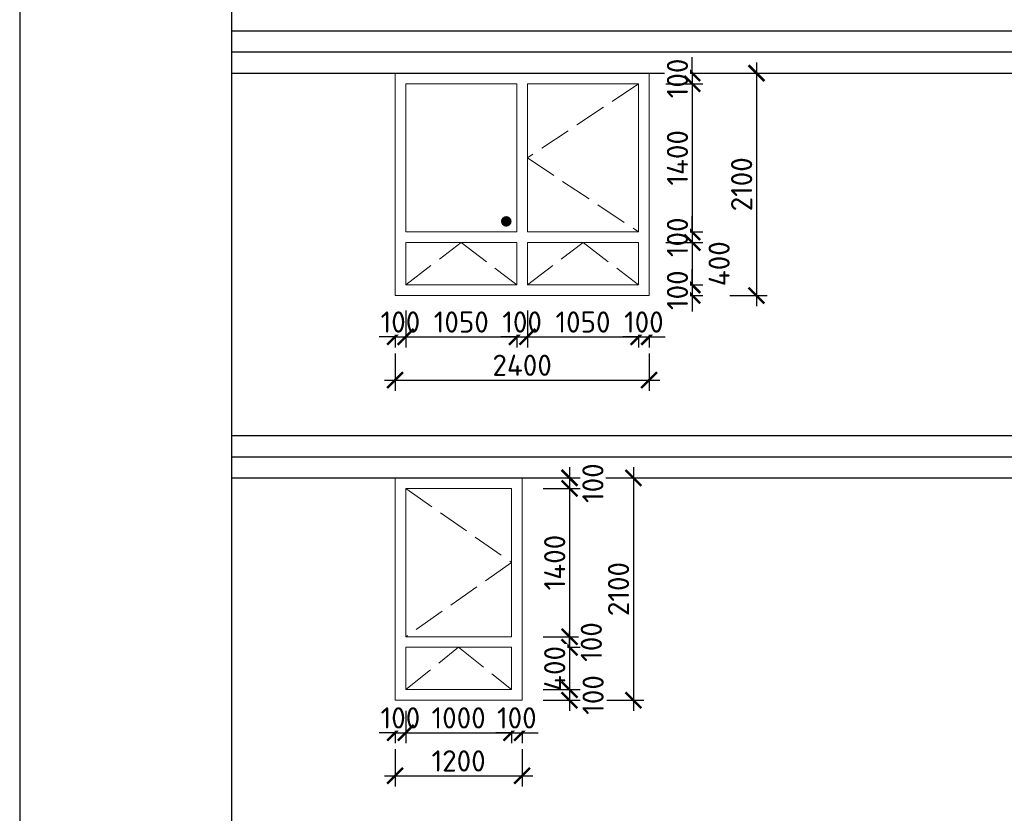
# Model space of a CAD drawing. Header units: millimetres. Extents: x -15250 to 1651995, y -140807 to 78716.
# Tile 40 of 45: x 214952 to 224255, y -26018 to -18523. Entities that reach past the tile are written whole.
import ezdxf

# ---------------------------------------------------------------- set-up
doc = ezdxf.new("R2010")
doc.units = ezdxf.units.MM
doc.header["$LTSCALE"] = 100
doc.header["$PDMODE"] = 3
doc.header["$PDSIZE"] = 150
doc.linetypes.add('0101aČÁRKOVANÁ', pattern=[4, 3, -1])
doc.layers.get('Defpoints').update_dxf_attribs({"lineweight": 9})
doc.layers.add('000-netisk', color=8, linetype='Continuous', plot=False)
for name, color, linetype, lineweight in [('010-kota', 3, 'Continuous', 9), ('010-okno', 10, 'Continuous', 15), ('010-otevirani', 11, '0101aČÁRKOVANÁ', 9)]:
    doc.layers.add(name, color=color, linetype=linetype, lineweight=lineweight)
doc.layers.add('010-srafa', color=11, linetype='Continuous', lineweight=9, transparency=0.5)
doc.styles.add('ISOCPEUR', font='isocpeur.ttf')
doc.dimstyles.new('TSUNAMI_100', dxfattribs={"dimscale": 100, "dimtxt": 2, "dimasz": 1.5, "dimexe": 1, "dimexo": 2, "dimgap": 0.4, "dimtad": 1, "dimdec": 0, "dimrnd": 5, "dimzin": 0, "dimtxsty": 'ISOCPEUR', "dimblk1": 'ARCHTICK', "dimblk2": 'ARCHTICK', "dimsah": 1, "dimcen": 0.09, "dimdle": 1, "dimclrd": 256, "dimclre": 256, "dimclrt": 256, "dimadec": 0, "dimazin": 0, "dimtfac": 1, "dimtdec": 0, "dimtix": 1, "dimtmove": 1, "dimatfit": 3, "dimfxlon": 1, "dimtfill": 1, "dimtolj": 1, "dimtzin": 0, "dimarcsym": 0})

# ---------------------------------------------------------------- blocks, each defined once
blk = doc.blocks.new('_ARCHTICK')
at = {"color": 0, "linetype": 'ByBlock', "const_width": 0.15}
blk.add_lwpolyline([(-0.5, -0.5), (0.5, 0.5)], dxfattribs=at)
blk = doc.blocks.new('*D106')
at = {"layer": '010-kota', "lineweight": -2, "transparency": 16777216}
for p, q in [((221306.7, -19028), (221306.7, -18878)), ((221099.5, -19028), (221406.7, -19028)), ((221306.7, -19028), (221306.7, -19128)), ((221056.7, -19128), (221406.7, -19128)), ((221306.7, -19128), (221306.7, -19278))]:
    blk.add_line(p, q, dxfattribs=at)
at = {"layer": 'Defpoints', "color": 0, "transparency": 16777216}
for p in [(220899.5, -19028), (220799.5, -19128)]:
    blk.add_point(p, dxfattribs=at)
at = {"layer": '010-kota', "lineweight": -2, "transparency": 16777216, "xscale": 150, "yscale": 150, "zscale": 150}
for p, rotation in [((221306.7, -19028), 270), ((221306.7, -19128), 90)]:
    blk.add_blockref('_ARCHTICK', p, dxfattribs=dict(at, rotation=rotation))
at = {"layer": '010-kota', "transparency": 16777216, "insert": (221166.7, -19078), "char_height": 200, "attachment_point": 5, "rotation": 90, "style": 'ISOCPEUR', "bg_fill": 3, "box_fill_scale": 1.1, "bg_fill_color": 256, "bg_fill_true_color": 13158600, "bg_fill_transparency": 0}
blk.add_mtext('\\A1;100', dxfattribs=at)
at = {"layer": 'Defpoints', "color": 0, "transparency": 16777216}
blk.add_point((221306.7, -19128), dxfattribs=at)
blk = doc.blocks.new('*D107')
at = {"layer": '010-kota', "lineweight": -2, "transparency": 16777216}
for p, q in [((221306.7, -19028), (221306.7, -20628)), ((221056.7, -19128), (221406.7, -19128)), ((221056.7, -20528), (221406.7, -20528))]:
    blk.add_line(p, q, dxfattribs=at)
at = {"layer": 'Defpoints', "color": 0, "transparency": 16777216}
for p in [(220799.5, -19128), (220799.5, -20528), (221306.7, -20528)]:
    blk.add_point(p, dxfattribs=at)
at = {"layer": '010-kota', "lineweight": -2, "transparency": 16777216, "xscale": 150, "yscale": 150, "zscale": 150}
for p, rotation in [((221306.7, -19128), 90), ((221306.7, -20528), 270)]:
    blk.add_blockref('_ARCHTICK', p, dxfattribs=dict(at, rotation=rotation))
at = {"layer": '010-kota', "transparency": 16777216, "insert": (221166.7, -19828), "char_height": 200, "attachment_point": 5, "rotation": 90, "style": 'ISOCPEUR', "bg_fill": 3, "box_fill_scale": 1.1, "bg_fill_color": 256, "bg_fill_true_color": 13158600, "bg_fill_transparency": 0}
blk.add_mtext('\\A1;1400', dxfattribs=at)
blk = doc.blocks.new('*D108')
at = {"layer": '010-kota', "lineweight": -2, "transparency": 16777216}
for p, q in [((221306.7, -20528), (221306.7, -20378)), ((221056.7, -20528), (221406.7, -20528)), ((221306.7, -20528), (221306.7, -20628)), ((221056.7, -20628), (221406.7, -20628)), ((221306.7, -20628), (221306.7, -20778))]:
    blk.add_line(p, q, dxfattribs=at)
at = {"layer": 'Defpoints', "color": 0, "transparency": 16777216}
for p in [(220799.5, -20528), (220799.5, -20628)]:
    blk.add_point(p, dxfattribs=at)
at = {"layer": '010-kota', "lineweight": -2, "transparency": 16777216, "xscale": 150, "yscale": 150, "zscale": 150}
for p, rotation in [((221306.7, -20528), 270), ((221306.7, -20628), 90)]:
    blk.add_blockref('_ARCHTICK', p, dxfattribs=dict(at, rotation=rotation))
at = {"layer": '010-kota', "transparency": 16777216, "insert": (221166.7, -20578), "char_height": 200, "attachment_point": 5, "rotation": 90, "style": 'ISOCPEUR', "bg_fill": 3, "box_fill_scale": 1.1, "bg_fill_color": 256, "bg_fill_true_color": 13158600, "bg_fill_transparency": 0}
blk.add_mtext('\\A1;100', dxfattribs=at)
at = {"layer": 'Defpoints', "color": 0, "transparency": 16777216}
blk.add_point((221306.7, -20628), dxfattribs=at)
blk = doc.blocks.new('*D109')
at = {"layer": '010-kota', "lineweight": -2, "transparency": 16777216}
for p, q in [((221306.7, -20528), (221306.7, -21128)), ((221056.7, -20628), (221406.7, -20628)), ((221056.7, -21028), (221406.7, -21028))]:
    blk.add_line(p, q, dxfattribs=at)
at = {"layer": 'Defpoints', "color": 0, "transparency": 16777216}
for p in [(220799.5, -20628), (220799.5, -21028), (221306.7, -21028)]:
    blk.add_point(p, dxfattribs=at)
at = {"layer": '010-kota', "lineweight": -2, "transparency": 16777216, "xscale": 150, "yscale": 150, "zscale": 150}
for p, rotation in [((221306.7, -20628), 90), ((221306.7, -21028), 270)]:
    blk.add_blockref('_ARCHTICK', p, dxfattribs=dict(at, rotation=rotation))
at = {"layer": '010-kota', "transparency": 16777216, "insert": (221560.6, -20828), "char_height": 200, "attachment_point": 5, "rotation": 90, "style": 'ISOCPEUR', "bg_fill": 3, "box_fill_scale": 1.1, "bg_fill_color": 256, "bg_fill_true_color": 13158600, "bg_fill_transparency": 0}
blk.add_mtext('\\A1;400', dxfattribs=at)
blk = doc.blocks.new('*D110')
at = {"layer": '010-kota', "lineweight": -2, "transparency": 16777216}
for p, q in [((221306.7, -21028), (221306.7, -20878)), ((221056.7, -21028), (221406.7, -21028)), ((221306.7, -21028), (221306.7, -21128)), ((221099.5, -21128), (221406.7, -21128)), ((221306.7, -21128), (221306.7, -21278))]:
    blk.add_line(p, q, dxfattribs=at)
at = {"layer": 'Defpoints', "color": 0, "transparency": 16777216}
for p in [(220799.5, -21028), (220899.5, -21128)]:
    blk.add_point(p, dxfattribs=at)
at = {"layer": '010-kota', "lineweight": -2, "transparency": 16777216, "xscale": 150, "yscale": 150, "zscale": 150}
for p, rotation in [((221306.7, -21028), 270), ((221306.7, -21128), 90)]:
    blk.add_blockref('_ARCHTICK', p, dxfattribs=dict(at, rotation=rotation))
at = {"layer": '010-kota', "transparency": 16777216, "insert": (221166.7, -21078), "char_height": 200, "attachment_point": 5, "rotation": 90, "style": 'ISOCPEUR', "bg_fill": 3, "box_fill_scale": 1.1, "bg_fill_color": 256, "bg_fill_true_color": 13158600, "bg_fill_transparency": 0}
blk.add_mtext('\\A1;100', dxfattribs=at)
at = {"layer": 'Defpoints', "color": 0, "transparency": 16777216}
blk.add_point((221306.7, -21128), dxfattribs=at)
blk = doc.blocks.new('*D111')
at = {"layer": '010-kota', "lineweight": -2, "transparency": 16777216}
for p, q in [((221913.3, -18928), (221913.3, -21228)), ((221663.3, -19028), (222013.3, -19028)), ((221663.3, -21128), (222013.3, -21128))]:
    blk.add_line(p, q, dxfattribs=at)
at = {"layer": 'Defpoints', "color": 0, "transparency": 16777216}
for p in [(220899.5, -19028), (220899.5, -21128), (221913.3, -21128)]:
    blk.add_point(p, dxfattribs=at)
at = {"layer": '010-kota', "lineweight": -2, "transparency": 16777216, "xscale": 150, "yscale": 150, "zscale": 150}
for p, rotation in [((221913.3, -19028), 90), ((221913.3, -21128), 270)]:
    blk.add_blockref('_ARCHTICK', p, dxfattribs=dict(at, rotation=rotation))
at = {"layer": '010-kota', "transparency": 16777216, "insert": (221773.3, -20078), "char_height": 200, "attachment_point": 5, "rotation": 90, "style": 'ISOCPEUR', "bg_fill": 3, "box_fill_scale": 1.1, "bg_fill_color": 256, "bg_fill_true_color": 13158600, "bg_fill_transparency": 0}
blk.add_mtext('\\A1;2100', dxfattribs=at)
blk = doc.blocks.new('*D112')
at = {"layer": '010-kota', "lineweight": -2, "transparency": 16777216}
for p, q in [((218599.5, -21268.3), (218599.5, -21618.3)), ((218499.5, -21328), (218499.5, -21618.3)), ((218499.5, -21518.3), (218349.5, -21518.3)), ((218499.5, -21518.3), (218599.5, -21518.3)), ((218599.5, -21518.3), (218749.5, -21518.3))]:
    blk.add_line(p, q, dxfattribs=at)
at = {"layer": 'Defpoints', "color": 0, "transparency": 16777216}
for p in [(218599.5, -21028), (218499.5, -21128)]:
    blk.add_point(p, dxfattribs=at)
at = {"layer": '010-kota', "lineweight": -2, "transparency": 16777216, "xscale": 150, "yscale": 150, "zscale": 150}
blk.add_blockref('_ARCHTICK', (218499.5, -21518.3), dxfattribs=at)
at = {"layer": '010-kota', "lineweight": -2, "transparency": 16777216, "xscale": 150, "yscale": 150, "zscale": 150, "rotation": 180}
blk.add_blockref('_ARCHTICK', (218599.5, -21518.3), dxfattribs=at)
at = {"layer": '010-kota', "transparency": 16777216, "insert": (218549.5, -21378.3), "char_height": 200, "attachment_point": 5, "style": 'ISOCPEUR', "bg_fill": 3, "box_fill_scale": 1.1, "bg_fill_color": 256, "bg_fill_true_color": 13158600, "bg_fill_transparency": 0}
blk.add_mtext('\\A1;100', dxfattribs=at)
at = {"layer": 'Defpoints', "color": 0, "transparency": 16777216}
blk.add_point((218599.5, -21518.3), dxfattribs=at)
blk = doc.blocks.new('*D113')
at = {"layer": '010-kota', "lineweight": -2, "transparency": 16777216}
for p, q in [((218599.5, -21268.3), (218599.5, -21618.3)), ((219649.5, -21268.3), (219649.5, -21618.3)), ((218499.5, -21518.3), (219749.5, -21518.3))]:
    blk.add_line(p, q, dxfattribs=at)
at = {"layer": 'Defpoints', "color": 0, "transparency": 16777216}
for p in [(218599.5, -21028), (219649.5, -21028), (219649.5, -21518.3)]:
    blk.add_point(p, dxfattribs=at)
at = {"layer": '010-kota', "lineweight": -2, "transparency": 16777216, "xscale": 150, "yscale": 150, "zscale": 150, "rotation": 180}
blk.add_blockref('_ARCHTICK', (218599.5, -21518.3), dxfattribs=at)
at = {"layer": '010-kota', "lineweight": -2, "transparency": 16777216, "xscale": 150, "yscale": 150, "zscale": 150}
blk.add_blockref('_ARCHTICK', (219649.5, -21518.3), dxfattribs=at)
at = {"layer": '010-kota', "transparency": 16777216, "insert": (219124.5, -21378.3), "char_height": 200, "attachment_point": 5, "style": 'ISOCPEUR', "bg_fill": 3, "box_fill_scale": 1.1, "bg_fill_color": 256, "bg_fill_true_color": 13158600, "bg_fill_transparency": 0}
blk.add_mtext('\\A1;1050', dxfattribs=at)
blk = doc.blocks.new('*D114')
at = {"layer": '010-kota', "lineweight": -2, "transparency": 16777216}
for p, q in [((219649.5, -21268.3), (219649.5, -21618.3)), ((219749.5, -21268.3), (219749.5, -21618.3)), ((219649.5, -21518.3), (219499.5, -21518.3)), ((219649.5, -21518.3), (219749.5, -21518.3)), ((219749.5, -21518.3), (219899.5, -21518.3))]:
    blk.add_line(p, q, dxfattribs=at)
at = {"layer": 'Defpoints', "color": 0, "transparency": 16777216}
for p in [(219649.5, -21028), (219749.5, -21028)]:
    blk.add_point(p, dxfattribs=at)
at = {"layer": '010-kota', "lineweight": -2, "transparency": 16777216, "xscale": 150, "yscale": 150, "zscale": 150}
blk.add_blockref('_ARCHTICK', (219649.5, -21518.3), dxfattribs=at)
at = {"layer": '010-kota', "lineweight": -2, "transparency": 16777216, "xscale": 150, "yscale": 150, "zscale": 150, "rotation": 180}
blk.add_blockref('_ARCHTICK', (219749.5, -21518.3), dxfattribs=at)
at = {"layer": '010-kota', "transparency": 16777216, "insert": (219699.5, -21378.3), "char_height": 200, "attachment_point": 5, "style": 'ISOCPEUR', "bg_fill": 3, "box_fill_scale": 1.1, "bg_fill_color": 256, "bg_fill_true_color": 13158600, "bg_fill_transparency": 0}
blk.add_mtext('\\A1;100', dxfattribs=at)
at = {"layer": 'Defpoints', "color": 0, "transparency": 16777216}
blk.add_point((219749.5, -21518.3), dxfattribs=at)
blk = doc.blocks.new('*D115')
at = {"layer": '010-kota', "lineweight": -2, "transparency": 16777216}
for p, q in [((219749.5, -21268.3), (219749.5, -21618.3)), ((220799.5, -21268.3), (220799.5, -21618.3)), ((219649.5, -21518.3), (220899.5, -21518.3))]:
    blk.add_line(p, q, dxfattribs=at)
at = {"layer": 'Defpoints', "color": 0, "transparency": 16777216}
for p in [(219749.5, -21028), (220799.5, -21028), (220799.5, -21518.3)]:
    blk.add_point(p, dxfattribs=at)
at = {"layer": '010-kota', "lineweight": -2, "transparency": 16777216, "xscale": 150, "yscale": 150, "zscale": 150, "rotation": 180}
blk.add_blockref('_ARCHTICK', (219749.5, -21518.3), dxfattribs=at)
at = {"layer": '010-kota', "lineweight": -2, "transparency": 16777216, "xscale": 150, "yscale": 150, "zscale": 150}
blk.add_blockref('_ARCHTICK', (220799.5, -21518.3), dxfattribs=at)
at = {"layer": '010-kota', "transparency": 16777216, "insert": (220274.5, -21378.3), "char_height": 200, "attachment_point": 5, "style": 'ISOCPEUR', "bg_fill": 3, "box_fill_scale": 1.1, "bg_fill_color": 256, "bg_fill_true_color": 13158600, "bg_fill_transparency": 0}
blk.add_mtext('\\A1;1050', dxfattribs=at)
blk = doc.blocks.new('*D116')
at = {"layer": '010-kota', "lineweight": -2, "transparency": 16777216}
for p, q in [((220799.5, -21268.3), (220799.5, -21618.3)), ((220899.5, -21328), (220899.5, -21618.3)), ((220799.5, -21518.3), (220649.5, -21518.3)), ((220799.5, -21518.3), (220899.5, -21518.3)), ((220899.5, -21518.3), (221049.5, -21518.3))]:
    blk.add_line(p, q, dxfattribs=at)
at = {"layer": 'Defpoints', "color": 0, "transparency": 16777216}
for p in [(220799.5, -21028), (220899.5, -21128)]:
    blk.add_point(p, dxfattribs=at)
at = {"layer": '010-kota', "lineweight": -2, "transparency": 16777216, "xscale": 150, "yscale": 150, "zscale": 150}
blk.add_blockref('_ARCHTICK', (220799.5, -21518.3), dxfattribs=at)
at = {"layer": '010-kota', "lineweight": -2, "transparency": 16777216, "xscale": 150, "yscale": 150, "zscale": 150, "rotation": 180}
blk.add_blockref('_ARCHTICK', (220899.5, -21518.3), dxfattribs=at)
at = {"layer": '010-kota', "transparency": 16777216, "insert": (220849.5, -21378.3), "char_height": 200, "attachment_point": 5, "style": 'ISOCPEUR', "bg_fill": 3, "box_fill_scale": 1.1, "bg_fill_color": 256, "bg_fill_true_color": 13158600, "bg_fill_transparency": 0}
blk.add_mtext('\\A1;100', dxfattribs=at)
at = {"layer": 'Defpoints', "color": 0, "transparency": 16777216}
blk.add_point((220899.5, -21518.3), dxfattribs=at)
blk = doc.blocks.new('*D117')
at = {"layer": '010-kota', "lineweight": -2, "transparency": 16777216}
for p, q in [((218499.5, -21676.8), (218499.5, -22026.8)), ((220899.5, -21676.8), (220899.5, -22026.8)), ((218399.5, -21926.8), (220999.5, -21926.8))]:
    blk.add_line(p, q, dxfattribs=at)
at = {"layer": 'Defpoints', "color": 0, "transparency": 16777216}
for p in [(218499.5, -21128), (220899.5, -21128), (220899.5, -21926.8)]:
    blk.add_point(p, dxfattribs=at)
at = {"layer": '010-kota', "lineweight": -2, "transparency": 16777216, "xscale": 150, "yscale": 150, "zscale": 150, "rotation": 180}
blk.add_blockref('_ARCHTICK', (218499.5, -21926.8), dxfattribs=at)
at = {"layer": '010-kota', "lineweight": -2, "transparency": 16777216, "xscale": 150, "yscale": 150, "zscale": 150}
blk.add_blockref('_ARCHTICK', (220899.5, -21926.8), dxfattribs=at)
at = {"layer": '010-kota', "transparency": 16777216, "insert": (219699.5, -21786.8), "char_height": 200, "attachment_point": 5, "style": 'ISOCPEUR', "bg_fill": 3, "box_fill_scale": 1.1, "bg_fill_color": 256, "bg_fill_true_color": 13158600, "bg_fill_transparency": 0}
blk.add_mtext('\\A1;2400', dxfattribs=at)
blk = doc.blocks.new('*D118')
at = {"layer": '010-kota', "lineweight": -2, "transparency": 16777216}
for p, q in [((220147.1, -22750.1), (220147.1, -23050.1)), ((219899.5, -22850.1), (220247.1, -22850.1)), ((219897.1, -22950.1), (220247.1, -22950.1))]:
    blk.add_line(p, q, dxfattribs=at)
at = {"layer": 'Defpoints', "color": 0, "transparency": 16777216}
for p in [(219699.5, -22850.1), (219599.5, -22950.1), (220147.1, -22950.1)]:
    blk.add_point(p, dxfattribs=at)
at = {"layer": '010-kota', "transparency": 16777216, "insert": (220368.1, -22900.1), "char_height": 200, "attachment_point": 5, "rotation": 90, "style": 'ISOCPEUR', "bg_fill": 3, "box_fill_scale": 1.1, "bg_fill_color": 256, "bg_fill_true_color": 13158600, "bg_fill_transparency": 0}
blk.add_mtext('\\A1;100', dxfattribs=at)
at = {"layer": '010-kota', "lineweight": -2, "transparency": 16777216, "xscale": 150, "yscale": 150, "zscale": 150}
for p, rotation in [((220147.1, -22850.1), 90), ((220147.1, -22950.1), 270)]:
    blk.add_blockref('_ARCHTICK', p, dxfattribs=dict(at, rotation=rotation))
blk = doc.blocks.new('*D119')
at = {"layer": '010-kota', "lineweight": -2, "transparency": 16777216}
for p, q in [((220147.1, -22850.1), (220147.1, -24450.1)), ((219897.1, -22950.1), (220247.1, -22950.1)), ((219897.1, -24350.1), (220247.1, -24350.1))]:
    blk.add_line(p, q, dxfattribs=at)
at = {"layer": 'Defpoints', "color": 0, "transparency": 16777216}
for p in [(219599.5, -22950.1), (219599.5, -24350.1), (220147.1, -24350.1)]:
    blk.add_point(p, dxfattribs=at)
at = {"layer": '010-kota', "lineweight": -2, "transparency": 16777216, "xscale": 150, "yscale": 150, "zscale": 150}
for p, rotation in [((220147.1, -22950.1), 90), ((220147.1, -24350.1), 270)]:
    blk.add_blockref('_ARCHTICK', p, dxfattribs=dict(at, rotation=rotation))
at = {"layer": '010-kota', "transparency": 16777216, "insert": (220007.1, -23650.1), "char_height": 200, "attachment_point": 5, "rotation": 90, "style": 'ISOCPEUR', "bg_fill": 3, "box_fill_scale": 1.1, "bg_fill_color": 256, "bg_fill_true_color": 13158600, "bg_fill_transparency": 0}
blk.add_mtext('\\A1;1400', dxfattribs=at)
blk = doc.blocks.new('*D120')
at = {"layer": '010-kota', "lineweight": -2, "transparency": 16777216}
for p, q in [((220147.1, -24250.1), (220147.1, -24550.1)), ((219897.1, -24350.1), (220247.1, -24350.1)), ((219897.1, -24450.1), (220247.1, -24450.1))]:
    blk.add_line(p, q, dxfattribs=at)
at = {"layer": 'Defpoints', "color": 0, "transparency": 16777216}
for p in [(219599.5, -24350.1), (219599.5, -24450.1), (220147.1, -24450.1)]:
    blk.add_point(p, dxfattribs=at)
at = {"layer": '010-kota', "transparency": 16777216, "insert": (220353.2, -24400.1), "char_height": 200, "attachment_point": 5, "rotation": 90, "style": 'ISOCPEUR', "bg_fill": 3, "box_fill_scale": 1.1, "bg_fill_color": 256, "bg_fill_true_color": 13158600, "bg_fill_transparency": 0}
blk.add_mtext('\\A1;100', dxfattribs=at)
at = {"layer": '010-kota', "lineweight": -2, "transparency": 16777216, "xscale": 150, "yscale": 150, "zscale": 150}
for p, rotation in [((220147.1, -24350.1), 90), ((220147.1, -24450.1), 270)]:
    blk.add_blockref('_ARCHTICK', p, dxfattribs=dict(at, rotation=rotation))
blk = doc.blocks.new('*D121')
at = {"layer": '010-kota', "lineweight": -2, "transparency": 16777216}
for p, q in [((220147.1, -24450.1), (220147.1, -24300.1)), ((219897.1, -24450.1), (220247.1, -24450.1)), ((220147.1, -24450.1), (220147.1, -24850.1)), ((219897.1, -24850.1), (220247.1, -24850.1)), ((220147.1, -24850.1), (220147.1, -25000.1))]:
    blk.add_line(p, q, dxfattribs=at)
at = {"layer": 'Defpoints', "color": 0, "transparency": 16777216}
for p in [(219599.5, -24450.1), (219599.5, -24850.1)]:
    blk.add_point(p, dxfattribs=at)
at = {"layer": '010-kota', "lineweight": -2, "transparency": 16777216, "xscale": 150, "yscale": 150, "zscale": 150}
for p, rotation in [((220147.1, -24450.1), 270), ((220147.1, -24850.1), 90)]:
    blk.add_blockref('_ARCHTICK', p, dxfattribs=dict(at, rotation=rotation))
at = {"layer": '010-kota', "transparency": 16777216, "insert": (220007.1, -24650.1), "char_height": 200, "attachment_point": 5, "rotation": 90, "style": 'ISOCPEUR', "bg_fill": 3, "box_fill_scale": 1.1, "bg_fill_color": 256, "bg_fill_true_color": 13158600, "bg_fill_transparency": 0}
blk.add_mtext('\\A1;400', dxfattribs=at)
at = {"layer": 'Defpoints', "color": 0, "transparency": 16777216}
blk.add_point((220147.1, -24850.1), dxfattribs=at)
blk = doc.blocks.new('*D122')
at = {"layer": '010-kota', "lineweight": -2, "transparency": 16777216}
for p, q in [((220147.1, -24750.1), (220147.1, -25050.1)), ((219897.1, -24850.1), (220247.1, -24850.1)), ((219899.5, -24950.1), (220247.1, -24950.1))]:
    blk.add_line(p, q, dxfattribs=at)
at = {"layer": 'Defpoints', "color": 0, "transparency": 16777216}
for p in [(219599.5, -24850.1), (219699.5, -24950.1), (220147.1, -24950.1)]:
    blk.add_point(p, dxfattribs=at)
at = {"layer": '010-kota', "transparency": 16777216, "insert": (220369.8, -24900.1), "char_height": 200, "attachment_point": 5, "rotation": 90, "style": 'ISOCPEUR', "bg_fill": 3, "box_fill_scale": 1.1, "bg_fill_color": 256, "bg_fill_true_color": 13158600, "bg_fill_transparency": 0}
blk.add_mtext('\\A1;100', dxfattribs=at)
at = {"layer": '010-kota', "lineweight": -2, "transparency": 16777216, "xscale": 150, "yscale": 150, "zscale": 150}
for p, rotation in [((220147.1, -24850.1), 90), ((220147.1, -24950.1), 270)]:
    blk.add_blockref('_ARCHTICK', p, dxfattribs=dict(at, rotation=rotation))
blk = doc.blocks.new('*D123')
at = {"layer": '010-kota', "lineweight": -2, "transparency": 16777216}
for p, q in [((218599.5, -25050.1), (218599.5, -25357)), ((218499.5, -25150.1), (218499.5, -25357)), ((218499.5, -25257), (218349.5, -25257)), ((218499.5, -25257), (218599.5, -25257)), ((218599.5, -25257), (218749.5, -25257))]:
    blk.add_line(p, q, dxfattribs=at)
at = {"layer": 'Defpoints', "color": 0, "transparency": 16777216}
for p in [(218599.5, -24850.1), (218499.5, -24950.1)]:
    blk.add_point(p, dxfattribs=at)
at = {"layer": '010-kota', "lineweight": -2, "transparency": 16777216, "xscale": 150, "yscale": 150, "zscale": 150}
blk.add_blockref('_ARCHTICK', (218499.5, -25257), dxfattribs=at)
at = {"layer": '010-kota', "lineweight": -2, "transparency": 16777216, "xscale": 150, "yscale": 150, "zscale": 150, "rotation": 180}
blk.add_blockref('_ARCHTICK', (218599.5, -25257), dxfattribs=at)
at = {"layer": '010-kota', "transparency": 16777216, "insert": (218549.5, -25117), "char_height": 200, "attachment_point": 5, "style": 'ISOCPEUR', "bg_fill": 3, "box_fill_scale": 1.1, "bg_fill_color": 256, "bg_fill_true_color": 13158600, "bg_fill_transparency": 0}
blk.add_mtext('\\A1;100', dxfattribs=at)
at = {"layer": 'Defpoints', "color": 0, "transparency": 16777216}
blk.add_point((218599.5, -25257), dxfattribs=at)
blk = doc.blocks.new('*D124')
at = {"layer": '010-kota', "lineweight": -2, "transparency": 16777216}
for p, q in [((218599.5, -25050.1), (218599.5, -25357)), ((219599.5, -25050.1), (219599.5, -25357)), ((218499.5, -25257), (219699.5, -25257))]:
    blk.add_line(p, q, dxfattribs=at)
at = {"layer": 'Defpoints', "color": 0, "transparency": 16777216}
for p in [(218599.5, -24850.1), (219599.5, -24850.1), (219599.5, -25257)]:
    blk.add_point(p, dxfattribs=at)
at = {"layer": '010-kota', "lineweight": -2, "transparency": 16777216, "xscale": 150, "yscale": 150, "zscale": 150, "rotation": 180}
blk.add_blockref('_ARCHTICK', (218599.5, -25257), dxfattribs=at)
at = {"layer": '010-kota', "lineweight": -2, "transparency": 16777216, "xscale": 150, "yscale": 150, "zscale": 150}
blk.add_blockref('_ARCHTICK', (219599.5, -25257), dxfattribs=at)
at = {"layer": '010-kota', "transparency": 16777216, "insert": (219099.5, -25117), "char_height": 200, "attachment_point": 5, "style": 'ISOCPEUR', "bg_fill": 3, "box_fill_scale": 1.1, "bg_fill_color": 256, "bg_fill_true_color": 13158600, "bg_fill_transparency": 0}
blk.add_mtext('\\A1;1000', dxfattribs=at)
blk = doc.blocks.new('*D125')
at = {"layer": '010-kota', "lineweight": -2, "transparency": 16777216}
for p, q in [((219599.5, -25050.1), (219599.5, -25357)), ((219699.5, -25050.1), (219699.5, -25357)), ((219599.5, -25257), (219449.5, -25257)), ((219599.5, -25257), (219699.5, -25257)), ((219699.5, -25257), (219849.5, -25257))]:
    blk.add_line(p, q, dxfattribs=at)
at = {"layer": 'Defpoints', "color": 0, "transparency": 16777216}
for p in [(219599.5, -24850.1), (219699.5, -24850.1)]:
    blk.add_point(p, dxfattribs=at)
at = {"layer": '010-kota', "lineweight": -2, "transparency": 16777216, "xscale": 150, "yscale": 150, "zscale": 150}
blk.add_blockref('_ARCHTICK', (219599.5, -25257), dxfattribs=at)
at = {"layer": '010-kota', "lineweight": -2, "transparency": 16777216, "xscale": 150, "yscale": 150, "zscale": 150, "rotation": 180}
blk.add_blockref('_ARCHTICK', (219699.5, -25257), dxfattribs=at)
at = {"layer": '010-kota', "transparency": 16777216, "insert": (219649.5, -25117), "char_height": 200, "attachment_point": 5, "style": 'ISOCPEUR', "bg_fill": 3, "box_fill_scale": 1.1, "bg_fill_color": 256, "bg_fill_true_color": 13158600, "bg_fill_transparency": 0}
blk.add_mtext('\\A1;100', dxfattribs=at)
at = {"layer": 'Defpoints', "color": 0, "transparency": 16777216}
blk.add_point((219699.5, -25257), dxfattribs=at)
blk = doc.blocks.new('*D126')
at = {"layer": '010-kota', "lineweight": -2, "transparency": 16777216}
for p, q in [((220750.2, -22750.1), (220750.2, -25050.1)), ((220500.2, -22850.1), (220850.2, -22850.1)), ((220500.2, -24950.1), (220850.2, -24950.1))]:
    blk.add_line(p, q, dxfattribs=at)
at = {"layer": 'Defpoints', "color": 0, "transparency": 16777216}
for p in [(219699.5, -22850.1), (219699.5, -24950.1), (220750.2, -24950.1)]:
    blk.add_point(p, dxfattribs=at)
at = {"layer": '010-kota', "lineweight": -2, "transparency": 16777216, "xscale": 150, "yscale": 150, "zscale": 150}
for p, rotation in [((220750.2, -22850.1), 90), ((220750.2, -24950.1), 270)]:
    blk.add_blockref('_ARCHTICK', p, dxfattribs=dict(at, rotation=rotation))
at = {"layer": '010-kota', "transparency": 16777216, "insert": (220610.2, -23900.1), "char_height": 200, "attachment_point": 5, "rotation": 90, "style": 'ISOCPEUR', "bg_fill": 3, "box_fill_scale": 1.1, "bg_fill_color": 256, "bg_fill_true_color": 13158600, "bg_fill_transparency": 0}
blk.add_mtext('\\A1;2100', dxfattribs=at)
blk = doc.blocks.new('*D127')
at = {"layer": '010-kota', "lineweight": -2, "transparency": 16777216}
for p, q in [((218499.5, -25413.3), (218499.5, -25763.3)), ((219699.5, -25413.3), (219699.5, -25763.3)), ((218399.5, -25663.3), (219799.5, -25663.3))]:
    blk.add_line(p, q, dxfattribs=at)
at = {"layer": 'Defpoints', "color": 0, "transparency": 16777216}
for p in [(218499.5, -24950.1), (219699.5, -24950.1), (219699.5, -25663.3)]:
    blk.add_point(p, dxfattribs=at)
at = {"layer": '010-kota', "lineweight": -2, "transparency": 16777216, "xscale": 150, "yscale": 150, "zscale": 150, "rotation": 180}
blk.add_blockref('_ARCHTICK', (218499.5, -25663.3), dxfattribs=at)
at = {"layer": '010-kota', "lineweight": -2, "transparency": 16777216, "xscale": 150, "yscale": 150, "zscale": 150}
blk.add_blockref('_ARCHTICK', (219699.5, -25663.3), dxfattribs=at)
at = {"layer": '010-kota', "transparency": 16777216, "insert": (219099.5, -25523.3), "char_height": 200, "attachment_point": 5, "style": 'ISOCPEUR', "bg_fill": 3, "box_fill_scale": 1.1, "bg_fill_color": 256, "bg_fill_true_color": 13158600, "bg_fill_transparency": 0}
blk.add_mtext('\\A1;1200', dxfattribs=at)

msp = doc.modelspace()

# ---------------------------------------------------------------- hatches: boundary and pattern name
at = {"layer": '010-srafa'}
h = msp.add_hatch(color=256, dxfattribs=at)
h.dxf.hatch_style = 1
edge = h.paths.add_edge_path()
edge.add_arc((219549.5, -20428), 50, 0, 360)

# ---------------------------------------------------------------- linework, layer by layer
for p, q in [((216952.4, -18828), (234952.4, -18828)), ((216952.4, -22650.1), (234952.4, -22650.1))]:
    msp.add_line(p, q)
at = {"layer": '000-netisk'}
for p, q in [((216952.4, -18628), (234952.4, -18628)), ((216952.4, -19028), (234952.4, -19028)), ((216952.4, -22450.1), (234952.4, -22450.1)), ((216952.4, -22850.1), (234952.4, -22850.1))]:
    msp.add_line(p, q, dxfattribs=at)
for points in [[(235952.4, -40083.6), (235952.4, -10383.6), (214952.4, -10383.6), (214952.4, -40083.6)], [(234952.4, -39083.6), (234952.4, -11383.6), (216952.4, -11383.6), (216952.4, -39083.6)]]:
    msp.add_lwpolyline(points, close=True, dxfattribs=at)
at = {"layer": '010-okno'}
for points in [[(220899.5, -19028), (218499.5, -19028), (218499.5, -21128), (220899.5, -21128)], [(218599.5, -19128), (219649.5, -19128), (219649.5, -20528), (218599.5, -20528)], [(220799.5, -19128), (219749.5, -19128), (219749.5, -20528), (220799.5, -20528)], [(218599.5, -20628), (219649.5, -20628), (219649.5, -21028), (218599.5, -21028)], [(220799.5, -20628), (219749.5, -20628), (219749.5, -21028), (220799.5, -21028)], [(219699.5, -22850.1), (218499.5, -22850.1), (218499.5, -24950.1), (219699.5, -24950.1)], [(218599.5, -22950.1), (219599.5, -22950.1), (219599.5, -24350.1), (218599.5, -24350.1)], [(218599.5, -24450.1), (219599.5, -24450.1), (219599.5, -24850.1), (218599.5, -24850.1)]]:
    msp.add_lwpolyline(points, close=True, dxfattribs=at)
at = {"layer": '010-otevirani'}
for points in [[(218599.5, -21028), (219124.5, -20628), (219649.5, -21028)], [(219749.5, -21028), (220274.5, -20628), (220799.5, -21028)], [(218599.5, -22950.1), (219599.5, -23650.1), (218599.5, -24350.1)], [(218599.5, -24850.1), (219099.5, -24450.1), (219599.5, -24850.1)]]:
    msp.add_lwpolyline(points, dxfattribs=at)

# ---------------------------------------------------------------- next in the draw order: dimensions: what is measured, and where the dimension line sits
at = {"layer": '010-kota'}
dim = msp.add_linear_dim(base=(221306.7, -19128), p1=(220899.5, -19028), p2=(220799.5, -19128), angle=90, dimstyle='TSUNAMI_100', dxfattribs=at)
dim.commit()
dim.dimension.update_dxf_attribs({"geometry": '*D106', "text_midpoint": (221166.7, -19078)})
for base, p1, p2, picture, middle in [((218599.5, -21518.3), (218499.5, -21128), (218599.5, -21028), '*D112', (218549.5, -21378.3)), ((218599.5, -25257), (218499.5, -24950.1), (218599.5, -24850.1), '*D123', (218549.5, -25117))]:
    dim = msp.add_linear_dim(base=base, p1=p1, p2=p2, dimstyle='TSUNAMI_100', dxfattribs=at)
    dim.commit()
    dim.dimension.update_dxf_attribs({"geometry": picture, "text_midpoint": middle})
dim = msp.add_linear_dim(base=(220147.1, -22950.1), p1=(219699.5, -22850.1), p2=(219599.5, -22950.1), angle=90, dimstyle='TSUNAMI_100', override={"dimtmove": 2}, dxfattribs=at)
dim.commit()
dim.dimension.update_dxf_attribs({"geometry": '*D118', "text_midpoint": (220368.1, -22900.1), "dimtype": 160})

# ---------------------------------------------------------------- next in the draw order: dimensions: what is measured, and where the dimension line sits
for base, p1, p2, picture, middle in [((221306.7, -20528), (220799.5, -19128), (220799.5, -20528), '*D107', (221166.7, -19828)), ((220147.1, -24350.1), (219599.5, -22950.1), (219599.5, -24350.1), '*D119', (220007.1, -23650.1))]:
    dim = msp.add_linear_dim(base=base, p1=p1, p2=p2, angle=90, dimstyle='TSUNAMI_100', dxfattribs=at)
    dim.commit()
    dim.dimension.update_dxf_attribs({"geometry": picture, "text_midpoint": middle})
dim = msp.add_linear_dim(base=(219649.5, -21518.3), p1=(218599.5, -21028), p2=(219649.5, -21028), dimstyle='TSUNAMI_100', dxfattribs=at)
dim.commit()
dim.dimension.update_dxf_attribs({"geometry": '*D113', "text_midpoint": (219124.5, -21378.3)})

# ---------------------------------------------------------------- next in the draw order: dimensions: what is measured, and where the dimension line sits
dim = msp.add_linear_dim(base=(221306.7, -20628), p1=(220799.5, -20528), p2=(220799.5, -20628), angle=90, dimstyle='TSUNAMI_100', dxfattribs=at)
dim.commit()
dim.dimension.update_dxf_attribs({"geometry": '*D108', "text_midpoint": (221166.7, -20578)})
dim = msp.add_linear_dim(base=(219749.5, -21518.3), p1=(219649.5, -21028), p2=(219749.5, -21028), dimstyle='TSUNAMI_100', dxfattribs=at)
dim.commit()
dim.dimension.update_dxf_attribs({"geometry": '*D114', "text_midpoint": (219699.5, -21378.3)})
dim = msp.add_linear_dim(base=(220147.1, -24450.1), p1=(219599.5, -24350.1), p2=(219599.5, -24450.1), angle=90, dimstyle='TSUNAMI_100', override={"dimtmove": 2}, dxfattribs=at)
dim.commit()
dim.dimension.update_dxf_attribs({"geometry": '*D120', "text_midpoint": (220353.2, -24400.1), "dimtype": 160})

# ---------------------------------------------------------------- next in the draw order: dimensions: what is measured, and where the dimension line sits
dim = msp.add_linear_dim(base=(221306.7, -21028), p1=(220799.5, -20628), p2=(220799.5, -21028), angle=90, dimstyle='TSUNAMI_100', override={"dimtmove": 2}, dxfattribs=at)
dim.commit()
dim.dimension.update_dxf_attribs({"geometry": '*D109', "text_midpoint": (221560.6, -20828), "dimtype": 160})
dim = msp.add_linear_dim(base=(220147.1, -24850.1), p1=(219599.5, -24450.1), p2=(219599.5, -24850.1), angle=90, dimstyle='TSUNAMI_100', dxfattribs=at)
dim.commit()
dim.dimension.update_dxf_attribs({"geometry": '*D121', "text_midpoint": (220007.1, -24650.1)})

# ---------------------------------------------------------------- next in the draw order: linework, layer by layer
at = {"layer": '010-otevirani'}
msp.add_lwpolyline([(220799.5, -19128), (219749.5, -19828), (220799.5, -20528)], dxfattribs=at)

# ---------------------------------------------------------------- next in the draw order: dimensions: what is measured, and where the dimension line sits
at = {"layer": '010-kota'}
dim = msp.add_linear_dim(base=(221306.7, -21128), p1=(220799.5, -21028), p2=(220899.5, -21128), angle=90, dimstyle='TSUNAMI_100', dxfattribs=at)
dim.commit()
dim.dimension.update_dxf_attribs({"geometry": '*D110', "text_midpoint": (221166.7, -21078)})
dim = msp.add_linear_dim(base=(220147.1, -24950.1), p1=(219599.5, -24850.1), p2=(219699.5, -24950.1), angle=90, dimstyle='TSUNAMI_100', override={"dimtmove": 2}, dxfattribs=at)
dim.commit()
dim.dimension.update_dxf_attribs({"geometry": '*D122', "text_midpoint": (220369.8, -24900.1), "dimtype": 160})

# ---------------------------------------------------------------- next in the draw order: dimensions: what is measured, and where the dimension line sits
dim = msp.add_linear_dim(base=(221913.3, -21128), p1=(220899.5, -19028), p2=(220899.5, -21128), angle=90, dimstyle='TSUNAMI_100', dxfattribs=at)
dim.commit()
dim.dimension.update_dxf_attribs({"geometry": '*D111', "text_midpoint": (221773.3, -20078)})
dim = msp.add_linear_dim(base=(219599.5, -25257), p1=(218599.5, -24850.1), p2=(219599.5, -24850.1), dimstyle='TSUNAMI_100', dxfattribs=at)
dim.commit()
dim.dimension.update_dxf_attribs({"geometry": '*D124', "text_midpoint": (219099.5, -25117)})

# ---------------------------------------------------------------- next in the draw order: dimensions: what is measured, and where the dimension line sits
for base, p1, p2, picture, middle in [((220799.5, -21518.3), (219749.5, -21028), (220799.5, -21028), '*D115', (220274.5, -21378.3)), ((219699.5, -25257), (219599.5, -24850.1), (219699.5, -24850.1), '*D125', (219649.5, -25117))]:
    dim = msp.add_linear_dim(base=base, p1=p1, p2=p2, dimstyle='TSUNAMI_100', dxfattribs=at)
    dim.commit()
    dim.dimension.update_dxf_attribs({"geometry": picture, "text_midpoint": middle})

# ---------------------------------------------------------------- next in the draw order: dimensions: what is measured, and where the dimension line sits
dim = msp.add_linear_dim(base=(220899.5, -21518.3), p1=(220799.5, -21028), p2=(220899.5, -21128), dimstyle='TSUNAMI_100', dxfattribs=at)
dim.commit()
dim.dimension.update_dxf_attribs({"geometry": '*D116', "text_midpoint": (220849.5, -21378.3)})
dim = msp.add_linear_dim(base=(220750.2, -24950.1), p1=(219699.5, -22850.1), p2=(219699.5, -24950.1), angle=90, dimstyle='TSUNAMI_100', dxfattribs=at)
dim.commit()
dim.dimension.update_dxf_attribs({"geometry": '*D126', "text_midpoint": (220610.2, -23900.1)})

# ---------------------------------------------------------------- next in the draw order: dimensions: what is measured, and where the dimension line sits
for base, p1, p2, picture, middle in [((220899.5, -21926.8), (218499.5, -21128), (220899.5, -21128), '*D117', (219699.5, -21786.8)), ((219699.5, -25663.3), (218499.5, -24950.1), (219699.5, -24950.1), '*D127', (219099.5, -25523.3))]:
    dim = msp.add_linear_dim(base=base, p1=p1, p2=p2, dimstyle='TSUNAMI_100', dxfattribs=at)
    dim.commit()
    dim.dimension.update_dxf_attribs({"geometry": picture, "text_midpoint": middle})

doc.saveas('drawing.dxf')
